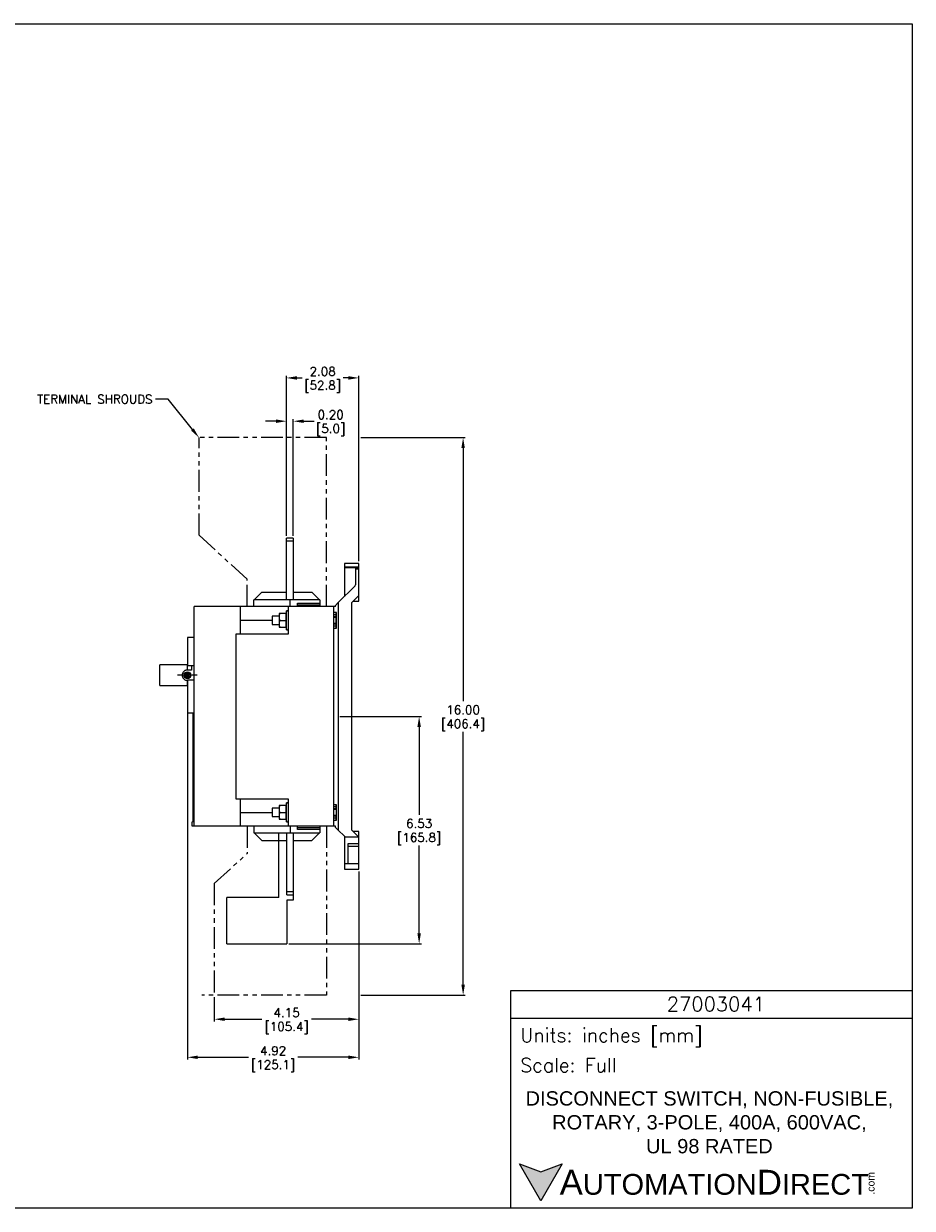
# Model space of a CAD drawing. Extents: x 886.9 to 941.4, y -8.5 to 25.5.
# Tile 2 of 2: x 915.9 to 941.4, y -8.5 to 25.5. Entities that reach past the tile are written whole.
import ezdxf
from ezdxf import colors
from ezdxf.entities.mleader import LeaderData, LeaderLine
from ezdxf.math import Vec2, Vec3

# ---------------------------------------------------------------- set-up
doc = ezdxf.new("R2010")
doc.units = 0
doc.header["$LTSCALE"] = 4
doc.header["$MEASUREMENT"] = 0
doc.linetypes.add('CENTER2', pattern=[1.125, 0.75, -0.125, 0.125, -0.125])
doc.linetypes.add('PHANTOM2', pattern=[1.25, 0.625, -0.125, 0.125, -0.125, 0.125, -0.125])
doc.layers.get('0').update_dxf_attribs({"linetype": 'CONTINUOUS'})
doc.layers.get('DEFPOINTS').update_dxf_attribs({"linetype": 'CONTINUOUS'})
for name, color, linetype in [('CENTER', 40, 'CENTER2'), ('DIMENSIONS', 140, 'CONTINUOUS'), ('PHANTOM', 130, 'PHANTOM2'), ('TEXT', 140, 'CONTINUOUS')]:
    doc.layers.add(name, color=color, linetype=linetype)
doc.styles.add('ROMANS', font='romans.shx')
doc.styles.get("Standard").update_dxf_attribs({"font": 'romans.shx'})
doc.styles.add('型式1', font='txt')
doc.dimstyles.get("Standard").update_dxf_attribs({"dimtxt": 0.25, "dimasz": 0.3, "dimexe": 0.0625, "dimexo": 0.0625, "dimgap": 0.0625, "dimtad": 0, "dimtih": 1, "dimtoh": 1, "dimzin": 0, "dimdsep": 46, "dimtxsty": 'Standard', "dimcen": 0, "dimadec": 0, "dimazin": 0, "dimtfac": 1, "dimtofl": 0, "dimtmove": 0, "dimatfit": 3, "dimfxl": 1, "dimtolj": 1, "dimtzin": 0, "dimarcsym": 0})

# ---------------------------------------------------------------- blocks, each defined once
blk = doc.blocks.new('*D82')
at = {"layer": 'DEFPOINTS', "color": 0, "transparency": 16777216}
for p in [(925.514, 13.585), (925.514, -2.415), (928.509, -2.415)]:
    blk.add_point(p, dxfattribs=at)
at = {"layer": 'DIMENSIONS', "color": 0, "lineweight": -2, "transparency": 16777216}
for p, q in [((925.576, 13.585), (928.572, 13.585)), ((928.509, 13.285), (928.509, 6.026)), ((928.509, -2.115), (928.509, 5.145)), ((925.576, -2.415), (928.572, -2.415))]:
    blk.add_line(p, q, dxfattribs=at)
at = {"layer": 'DIMENSIONS', "color": 0, "transparency": 16777216}
for points in [[(928.459, 13.285), (928.559, 13.285), (928.509, 13.585)], [(928.459, -2.115), (928.559, -2.115), (928.509, -2.415)]]:
    blk.add_solid(points, dxfattribs=at)
at = {"layer": 'DIMENSIONS', "color": 0, "transparency": 16777216, "char_height": 0.25, "attachment_point": 5}
for s, insert in [('\\A1;16.00', (928.509, 5.773)), ('\\A1;[406.4]', (928.509, 5.333))]:
    blk.add_mtext(s, dxfattribs=dict(at, insert=insert))
blk = doc.blocks.new('*D83')
at = {"layer": 'DEFPOINTS', "color": 0, "transparency": 16777216}
for p in [(924.904, 5.585), (927.246, 5.585), (923.443, -0.943)]:
    blk.add_point(p, dxfattribs=at)
at = {"layer": 'DIMENSIONS', "color": 0, "lineweight": -2, "transparency": 16777216}
for p, q in [((924.966, 5.585), (927.309, 5.585)), ((927.246, 5.285), (927.246, 2.762)), ((927.246, -0.643), (927.246, 1.881)), ((923.505, -0.943), (927.309, -0.943))]:
    blk.add_line(p, q, dxfattribs=at)
at = {"layer": 'DIMENSIONS', "color": 0, "transparency": 16777216}
for points in [[(927.196, 5.285), (927.296, 5.285), (927.246, 5.585)], [(927.196, -0.643), (927.296, -0.643), (927.246, -0.943)]]:
    blk.add_solid(points, dxfattribs=at)
at = {"layer": 'DIMENSIONS', "color": 0, "transparency": 16777216, "char_height": 0.25, "attachment_point": 5}
for s, insert in [('\\A1;6.53', (927.246, 2.509)), ('\\A1;[165.8]', (927.246, 2.068))]:
    blk.add_mtext(s, dxfattribs=dict(at, insert=insert))
blk = doc.blocks.new('*D84')
at = {"layer": 'DEFPOINTS', "color": 0, "transparency": 16777216}
for p in [(925.514, 1.196), (921.364, -2.415), (925.514, -3.107)]:
    blk.add_point(p, dxfattribs=at)
at = {"layer": 'DIMENSIONS', "color": 0, "lineweight": -2, "transparency": 16777216}
for p, q in [((925.514, 1.133), (925.514, -3.169)), ((921.364, -2.477), (921.364, -3.169)), ((921.664, -3.107), (922.728, -3.107)), ((925.214, -3.107), (924.15, -3.107))]:
    blk.add_line(p, q, dxfattribs=at)
at = {"layer": 'DIMENSIONS', "color": 0, "transparency": 16777216}
for points in [[(921.664, -3.057), (921.664, -3.157), (921.364, -3.107)], [(925.214, -3.057), (925.214, -3.157), (925.514, -3.107)]]:
    blk.add_solid(points, dxfattribs=at)
at = {"layer": 'DIMENSIONS', "color": 0, "transparency": 16777216, "char_height": 0.25, "attachment_point": 5}
for s, insert in [('\\A1;4.15', (923.439, -2.919)), ('\\A1;[105.4]', (923.439, -3.36))]:
    blk.add_mtext(s, dxfattribs=dict(at, insert=insert))
blk = doc.blocks.new('*D85')
at = {"layer": 'DEFPOINTS', "color": 0, "transparency": 16777216}
for p in [(920.59, 6.486), (925.514, 1.196), (925.514, -4.2)]:
    blk.add_point(p, dxfattribs=at)
at = {"layer": 'DIMENSIONS', "color": 0, "lineweight": -2, "transparency": 16777216}
for p, q in [((920.59, 6.424), (920.59, -4.263)), ((925.514, 1.133), (925.514, -4.263)), ((920.89, -4.2), (922.341, -4.2)), ((925.214, -4.2), (923.763, -4.2))]:
    blk.add_line(p, q, dxfattribs=at)
at = {"layer": 'DIMENSIONS', "color": 0, "transparency": 16777216}
for points in [[(920.89, -4.15), (920.89, -4.25), (920.59, -4.2)], [(925.214, -4.15), (925.214, -4.25), (925.514, -4.2)]]:
    blk.add_solid(points, dxfattribs=at)
at = {"layer": 'DIMENSIONS', "color": 0, "transparency": 16777216, "char_height": 0.25, "attachment_point": 5}
for s, insert in [('\\A1;4.92', (923.052, -4.013)), ('\\A1;[125.1]', (923.052, -4.453))]:
    blk.add_mtext(s, dxfattribs=dict(at, insert=insert))
blk = doc.blocks.new('*D86')
at = {"layer": 'DEFPOINTS', "color": 0, "transparency": 16777216}
for p in [(923.632, 14.057), (923.434, 10.704), (923.632, 10.704)]:
    blk.add_point(p, dxfattribs=at)
at = {"layer": 'DIMENSIONS', "color": 0, "lineweight": -2, "transparency": 16777216}
for p, q in [((923.134, 14.057), (922.834, 14.057)), ((923.434, 10.766), (923.434, 14.12)), ((923.632, 10.766), (923.632, 14.12)), ((923.932, 14.057), (924.232, 14.057))]:
    blk.add_line(p, q, dxfattribs=at)
at = {"layer": 'DIMENSIONS', "color": 0, "transparency": 16777216}
for points in [[(923.134, 14.107), (923.134, 14.007), (923.434, 14.057)], [(923.932, 14.107), (923.932, 14.007), (923.632, 14.057)]]:
    blk.add_solid(points, dxfattribs=at)
at = {"layer": 'DIMENSIONS', "color": 0, "transparency": 16777216, "char_height": 0.25, "attachment_point": 5}
for s, insert in [('\\A1;0.20', (924.705, 14.245)), ('\\A1;[5.0]', (924.705, 13.804))]:
    blk.add_mtext(s, dxfattribs=dict(at, insert=insert))
blk = doc.blocks.new('*D87')
at = {"layer": 'DEFPOINTS', "color": 0, "transparency": 16777216}
for p in [(925.514, 15.299), (923.434, 10.704), (925.514, 9.975)]:
    blk.add_point(p, dxfattribs=at)
at = {"layer": 'DIMENSIONS', "color": 0, "lineweight": -2, "transparency": 16777216}
for p, q in [((923.434, 10.766), (923.434, 15.362)), ((925.514, 10.038), (925.514, 15.362)), ((923.734, 15.299), (923.882, 15.299)), ((925.214, 15.299), (925.066, 15.299))]:
    blk.add_line(p, q, dxfattribs=at)
at = {"layer": 'DIMENSIONS', "color": 0, "transparency": 16777216}
for points in [[(923.734, 15.349), (923.734, 15.249), (923.434, 15.299)], [(925.214, 15.349), (925.214, 15.249), (925.514, 15.299)]]:
    blk.add_solid(points, dxfattribs=at)
at = {"layer": 'DIMENSIONS', "color": 0, "transparency": 16777216, "char_height": 0.25, "attachment_point": 5}
for s, insert in [('\\A1;2.08', (924.474, 15.487)), ('\\A1;[52.8]', (924.474, 15.046))]:
    blk.add_mtext(s, dxfattribs=dict(at, insert=insert))

msp = doc.modelspace()

# ---------------------------------------------------------------- hatches: boundary and pattern name
at = {"layer": 'TEXT'}
msp.add_hatch(color=256, dxfattribs=at).paths.add_polyline_path([(931.353, -7.259), (930.739, -7.483), (930.125, -7.259), (930.739, -8.323)])

# ---------------------------------------------------------------- linework, layer by layer
at = {"color": 0}
for p, q in [((923.434, 8.932), (923.434, 10.704)), ((923.632, 10.704), (923.434, 10.704)), ((923.434, 10.625), (923.632, 10.625)), ((923.632, 10.704), (923.632, 8.932)), ((925.514, 9.975), (925.1, 9.975)), ((925.1, 9.975), (925.1, 9.026)), ((925.1, 9.881), (925.514, 9.881)), ((925.514, 8.893), (925.514, 9.975)), ((925.1, 9.857), (925.514, 9.857)), ((925.415, 9.857), (925.415, 9.358)), ((925.514, 9.813), (925.415, 9.813)), ((924.923, 8.849), (925.404, 9.33)), ((922.498, 8.735), (922.498, 8.932)), ((924.392, 8.932), (922.498, 8.932)), ((922.51, 8.932), (922.726, 9.148)), ((922.726, 9.148), (923.443, 9.148)), ((923.541, 8.735), (923.541, 8.932)), ((923.632, 9.148), (924.164, 9.148)), ((924.164, 9.148), (924.38, 8.932)), ((924.392, 8.932), (924.392, 8.735)), ((924.845, 8.771), (924.923, 8.849)), ((924.923, 8.849), (924.923, 2.322)), ((925.317, 8.853), (925.514, 9.05)), ((925.317, 2.318), (925.317, 8.853)), ((925.356, 8.893), (925.514, 8.893)), ((924.845, 8.735), (920.787, 8.735)), ((920.787, 2.436), (920.787, 8.735)), ((922.104, 8.735), (922.104, 7.948)), ((923.419, 8.538), (923.222, 8.538)), ((923.222, 8.538), (923.222, 8.145)), ((923.439, 8.617), (923.419, 8.471)), ((923.419, 8.538), (923.419, 8.145)), ((923.482, 8.617), (923.439, 8.617)), ((923.439, 8.066), (923.439, 8.617)), ((923.482, 8.735), (923.482, 7.948)), ((923.754, 8.735), (923.754, 8.833)), ((923.754, 8.833), (924.392, 8.833)), ((923.754, 8.784), (924.392, 8.784)), ((924.785, 8.735), (924.785, 2.436)), ((924.872, 8.563), (924.785, 8.563)), ((924.785, 8.508), (924.864, 8.508)), ((924.845, 8.735), (924.845, 8.771)), ((924.864, 8.12), (924.864, 8.563)), ((924.872, 8.12), (924.872, 8.563)), ((923.022, 8.341), (922.104, 8.341)), ((923.222, 8.46), (923.022, 8.46)), ((923.022, 8.46), (923.022, 8.223)), ((923.022, 8.223), (923.222, 8.223)), ((923.24, 8.341), (923.419, 8.341)), ((923.419, 8.211), (923.439, 8.066)), ((924.785, 8.452), (924.864, 8.452)), ((924.785, 8.451), (924.864, 8.451)), ((924.785, 8.433), (924.864, 8.433)), ((924.864, 8.25), (924.785, 8.25)), ((924.864, 8.232), (924.785, 8.232)), ((924.864, 8.231), (924.785, 8.231)), ((924.864, 8.174), (924.785, 8.174)), ((924.872, 8.46), (924.864, 8.46)), ((924.864, 8.452), (924.864, 8.451)), ((924.864, 8.231), (924.864, 8.232)), ((924.864, 8.223), (924.872, 8.223)), ((920.59, 7.849), (920.59, 7.042)), ((920.787, 7.849), (920.59, 7.849)), ((921.986, 7.948), (921.986, 3.223)), ((923.482, 7.948), (921.986, 7.948)), ((923.222, 8.145), (923.419, 8.145)), ((923.439, 8.066), (923.482, 8.066)), ((924.785, 8.12), (924.872, 8.12)), ((919.803, 7.062), (919.803, 7.06)), ((920.59, 7.062), (919.803, 7.062)), ((919.803, 6.473), (919.803, 7.06)), ((920.562, 6.816), (920.533, 6.767)), ((920.619, 6.816), (920.562, 6.816)), ((920.59, 7.042), (920.787, 7.042)), ((920.708, 6.916), (920.59, 6.916)), ((920.647, 6.767), (920.619, 6.816)), ((920.708, 7.042), (920.708, 6.916)), ((919.803, 6.473), (919.803, 6.471)), ((919.803, 6.471), (920.59, 6.471)), ((920.533, 6.767), (920.562, 6.717)), ((920.562, 6.717), (920.619, 6.717)), ((920.787, 6.629), (920.59, 6.629)), ((920.59, 6.629), (920.59, 5.684)), ((920.619, 6.717), (920.647, 6.767)), ((920.59, 5.684), (920.787, 5.684)), ((920.748, 5.684), (920.748, 2.558)), ((921.986, 3.223), (923.482, 3.223)), ((922.104, 3.223), (922.104, 2.83)), ((923.439, 3.105), (923.419, 2.96)), ((923.482, 3.105), (923.439, 3.105)), ((923.439, 2.554), (923.439, 3.105)), ((923.482, 3.223), (923.482, 2.436)), ((922.104, 2.83), (922.104, 2.436)), ((922.104, 2.83), (923.022, 2.83)), ((923.222, 2.948), (923.022, 2.948)), ((923.022, 2.948), (923.022, 2.711)), ((923.419, 3.026), (923.222, 3.026)), ((923.222, 3.026), (923.222, 2.633)), ((923.24, 2.83), (923.419, 2.83)), ((923.419, 3.026), (923.419, 2.83)), ((923.419, 2.83), (923.419, 2.633)), ((924.872, 3.051), (924.785, 3.051)), ((924.785, 2.997), (924.864, 2.997)), ((924.785, 2.94), (924.864, 2.94)), ((924.785, 2.939), (924.864, 2.939)), ((924.785, 2.921), (924.864, 2.921)), ((924.864, 2.738), (924.785, 2.738)), ((924.864, 2.997), (924.864, 3.051)), ((924.864, 2.94), (924.864, 2.997)), ((924.872, 2.948), (924.864, 2.948)), ((924.864, 2.94), (924.864, 2.939)), ((924.864, 2.921), (924.864, 2.939)), ((924.864, 2.921), (924.864, 2.738)), ((924.864, 2.72), (924.864, 2.738)), ((924.872, 2.608), (924.872, 3.051)), ((920.724, 2.554), (920.787, 2.565)), ((920.724, 2.436), (920.724, 2.554)), ((924.845, 2.436), (920.724, 2.436)), ((922.498, 2.436), (922.498, 2.239)), ((923.022, 2.711), (923.222, 2.711)), ((923.222, 2.633), (923.419, 2.633)), ((923.419, 2.7), (923.439, 2.554)), ((923.439, 2.554), (923.482, 2.554)), ((923.541, 2.436), (923.541, 2.239)), ((923.754, 2.338), (923.754, 2.436)), ((924.392, 2.387), (923.754, 2.387)), ((924.392, 2.436), (924.392, 2.239)), ((924.864, 2.72), (924.785, 2.72)), ((924.864, 2.719), (924.785, 2.719)), ((924.864, 2.663), (924.785, 2.663)), ((924.785, 2.608), (924.872, 2.608)), ((924.845, 2.4), (924.845, 2.436)), ((924.923, 2.322), (924.845, 2.4)), ((924.864, 2.72), (924.864, 2.719)), ((924.864, 2.663), (924.864, 2.719)), ((924.864, 2.711), (924.872, 2.711)), ((924.864, 2.608), (924.864, 2.663)), ((922.498, 2.239), (924.392, 2.239)), ((922.726, 2.022), (922.51, 2.239)), ((923.219, 0.389), (923.219, 2.239)), ((923.443, 0.467), (923.443, 2.239)), ((923.632, 2.239), (923.632, 0.31)), ((924.392, 2.338), (923.754, 2.338)), ((924.38, 2.239), (924.164, 2.022)), ((925.1, 2.145), (924.923, 2.322)), ((925.1, 2.145), (925.1, 1.196)), ((925.514, 2.121), (925.1, 2.121)), ((925.514, 2.121), (925.317, 2.318)), ((925.514, 2.278), (925.356, 2.278)), ((925.514, 1.196), (925.514, 2.278)), ((922.726, 2.022), (923.443, 2.022)), ((923.632, 2.022), (924.164, 2.022)), ((925.207, 1.934), (925.514, 1.934)), ((925.207, 1.358), (925.207, 1.934)), ((925.514, 1.849), (925.207, 1.849)), ((925.1, 1.358), (925.514, 1.358)), ((925.1, 1.196), (925.514, 1.196)), ((923.219, 0.389), (921.725, 0.389)), ((923.632, 0.546), (923.443, 0.546)), ((923.443, 0.467), (923.632, 0.467)), ((923.632, 0.31), (923.443, 0.31)), ((921.725, -0.943), (923.443, -0.943))]:
    msp.add_line(p, q, dxfattribs=at)
for p, q in [((921.725, -0.943), (921.725, 0.389)), ((923.443, 0.31), (923.443, -0.943))]:
    msp.add_line(p, q)
for radius in [0.0984, 0.0814]:
    msp.add_circle((920.59, 6.767), radius, dxfattribs=at)
msp.add_arc((925.376, 9.358), 0.0394, 315, 0, dxfattribs=at)
for centre in [(923.507, 8.44), (923.507, 8.243), (923.507, 2.928), (923.507, 2.731)]:
    msp.add_arc(centre, 0.284, 159.7439, 200.2561)
msp.add_open_spline([(920.59, 6.916), (920.58, 6.916), (920.57, 6.915), (920.551, 6.911), (920.542, 6.908), (920.524, 6.901), (920.515, 6.896), (920.499, 6.885), (920.491, 6.879), (920.478, 6.866), (920.471, 6.858), (920.46, 6.842), (920.456, 6.833), (920.448, 6.815), (920.445, 6.806), (920.442, 6.786), (920.441, 6.777), (920.441, 6.757), (920.442, 6.747), (920.445, 6.728), (920.448, 6.718), (920.456, 6.7), (920.46, 6.691), (920.471, 6.675), (920.478, 6.668), (920.491, 6.654), (920.499, 6.648), (920.515, 6.637), (920.524, 6.632), (920.542, 6.625), (920.551, 6.622), (920.57, 6.618), (920.58, 6.617), (920.59, 6.617)], degree=3, knots=[0, 0, 0, 0, 0.0625, 0.0625, 0.125, 0.125, 0.1875, 0.1875, 0.25, 0.25, 0.3125, 0.3125, 0.375, 0.375, 0.4375, 0.4375, 0.5, 0.5, 0.5625, 0.5625, 0.625, 0.625, 0.6875, 0.6875, 0.75, 0.75, 0.8125, 0.8125, 0.875, 0.875, 0.9375, 0.9375, 1, 1, 1, 1], dxfattribs=at)
at = {"layer": 'CENTER', "ltscale": 0.05}
for p, q in [((920.59, 6.486), (920.59, 7.047)), ((920.871, 6.767), (920.31, 6.767))]:
    msp.add_line(p, q, dxfattribs=at)
at = {"layer": 'DEFPOINTS'}
msp.add_lwpolyline([(941.409, -8.534), (886.895, -8.534), (886.895, 25.466), (941.409, 25.466)], close=True, dxfattribs=at)
at = {"layer": 'PHANTOM', "ltscale": 0.25}
for p, q in [((924.581, 13.585), (920.924, 13.585)), ((920.924, 10.782), (920.924, 13.585)), ((924.581, 8.735), (924.581, 13.585)), ((920.924, 10.782), (922.305, 9.525)), ((922.305, 8.735), (922.305, 9.525)), ((922.305, 2.436), (922.305, 1.646)), ((924.581, 2.436), (924.581, -2.415)), ((921.364, 0.789), (922.305, 1.646)), ((921.364, 0.789), (921.364, -2.415)), ((924.581, -2.415), (921.004, -2.415))]:
    msp.add_line(p, q, dxfattribs=at)
at = {"layer": 'TEXT'}
msp.add_line((929.879, -3.077), (941.409, -3.077), dxfattribs=at)
for points in [[(929.879, -8.534), (929.879, -2.282), (941.409, -2.282), (941.409, -8.534)], [(931.353, -7.259), (930.739, -8.323), (930.125, -7.259), (930.739, -7.483)]]:
    msp.add_lwpolyline(points, close=True, dxfattribs=at)

# ---------------------------------------------------------------- texts
for s, insert, char_height, width, attachment_point, style in [(' 27003041', (935.626, -2.674), 0.4111, 7.73736, 5, 'ROMANS'), (' Units: inches [mm]', (929.879, -3.63), 0.39741, 11.53066, 4, 'ROMANS'), (' Scale: Full', (929.879, -4.425), 0.39741, 11.53066, 4, 'ROMANS'), ('{\\fArial|b0|i0|c0|p34;     \\H1.2x;A\\H0.8333x;UTOMATION\\H1.2x;D\\H0.8333x;IRECT}', (930.125, -7.791), 0.59611, 10.09792, 4, '型式1')]:
    msp.add_mtext(s, dxfattribs=dict(at, insert=insert, char_height=char_height, width=width, attachment_point=attachment_point, style=style))
at = {"layer": 'TEXT', "insert": (935.582, -6.068), "char_height": 0.41105, "width": 10.53756, "attachment_point": 5}
msp.add_mtext('{\\fArial|b0|i0|c0|p34;DISCONNECT SWITCH, NON-FUSIBLE, ROTARY, 3-POLE, 400A, 600VAC, \\PUL 98 RATED}', dxfattribs=at)
at = {"layer": 'TEXT', "insert": (940.109, -8.141), "char_height": 0.2146, "width": 0.63593, "attachment_point": 1, "rotation": 90, "style": '型式1'}
msp.add_mtext('{\\fArial|b0|i0|c0|p34;.com}', dxfattribs=at)

# ---------------------------------------------------------------- dimensions: what is measured, and where the dimension line sits
at = {"layer": 'DIMENSIONS'}
for base, p1, p2, picture, middle in [((925.514, 15.299), (923.434, 10.704), (925.514, 9.975), '*D87', (924.474, 15.299)), ((923.632, 14.057), (923.434, 10.704), (923.632, 10.704), '*D86', (924.705, 14.057)), ((925.514, -4.2), (920.59, 6.486), (925.514, 1.196), '*D85', (923.052, -4.2)), ((925.514, -3.107), (921.364, -2.415), (925.514, 1.196), '*D84', (923.439, -3.107))]:
    dim = msp.add_linear_dim(base=base, p1=p1, p2=p2, dimstyle='Standard', override={"dimpost": '\\X'}, dxfattribs=at)
    dim.commit()
    dim.dimension.update_dxf_attribs({"geometry": picture, "text_midpoint": middle})
for base, p1, p2, picture, middle in [((928.509, -2.415), (925.514, 13.585), (925.514, -2.415), '*D82', (928.509, 5.585)), ((927.246, 5.585), (923.443, -0.943), (924.904, 5.585), '*D83', (927.246, 2.321))]:
    dim = msp.add_linear_dim(base=base, p1=p1, p2=p2, angle=90, dimstyle='Standard', override={"dimpost": '\\X'}, dxfattribs=at)
    dim.commit()
    dim.dimension.update_dxf_attribs({"geometry": picture, "text_midpoint": middle})

# ---------------------------------------------------------------- leaders
ml = msp.add_multileader_mtext('Standard', dxfattribs=at)
ml.set_content('TERMINAL SHROUDS', color=256)
ml.set_leader_properties()
ml.build(insert=Vec2(0, 0))
ml.multileader.update_dxf_attribs({"text_left_attachment_type": 2, "text_right_attachment_type": 2, "dogleg_length": 0.36, "arrow_head_size": 0.3})
ctx = ml.context
ctx.base_point, ctx.char_height, ctx.arrow_head_size, ctx.landing_gap_size, ctx.plane_origin = Vec3(915.807, 14.689), 0.25, 0.3, 0.09, Vec3(920.924, 13.585)
ctx.left_attachment, ctx.right_attachment, ctx.text_align_type = 2, 2, 2
notes = []
notes.append((ctx, [(0, (1, 1, 0), (920.038, 14.689), (-1, 0), 0.36, [(0, [(920.924, 13.585)], 0, [])])]))
ctx.mtext.insert, ctx.mtext.alignment, ctx.mtext.flow_direction = Vec3(919.588, 14.814), 3, 5
for ctx, leaders in notes:
    for number, flags, end, landing, length, lines in leaders:
        leader = LeaderData()
        leader.index, (leader.has_last_leader_line, leader.has_dogleg_vector, leader.attachment_direction) = number, flags
        leader.last_leader_point, leader.dogleg_vector, leader.dogleg_length = Vec3(end), Vec3(landing), length
        for number, points, colour, breaks in lines:
            line = LeaderLine()
            line.index, line.vertices, line.color, line.breaks = number, Vec3.list(points), colors.encode_raw_color(colour), breaks
            leader.lines.append(line)
        ctx.leaders.append(leader)

doc.saveas('drawing.dxf')
